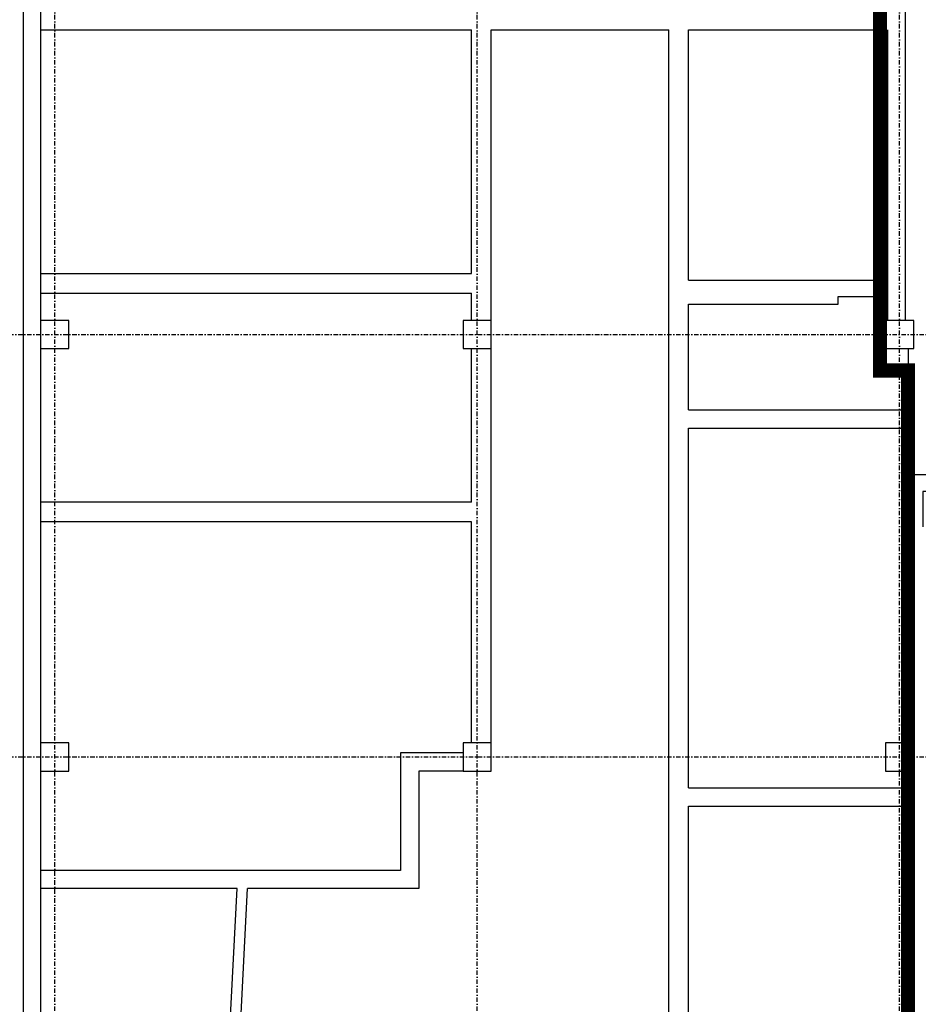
# Model space of a CAD drawing. Header units: centimetres. Extents: x -10729 to 144862, y -4437 to 43656.
# Tile 99 of 148: x 4950 to 6226, y 12559 to 13957. Entities that reach past the tile are written whole.
import ezdxf

# ---------------------------------------------------------------- set-up
doc = ezdxf.new("R2010")
doc.units = ezdxf.units.CM
doc.header["$LTSCALE"] = 0.1
doc.linetypes.add('Kondygnacja  -0_5$0$DIVIDE', pattern=[31.75, 12.7, -6.35, 0, -6.35, 0, -6.35])
doc.linetypes.add('Osie rzutów$0$DASHDOT2', pattern=[12.7, 6.35, -3.175, 0, -3.175])
for name, color, linetype in [('Kondygnacja  -0_5$0$ARCH_ETAPOWANIE', 8, 'Kondygnacja  -0_5$0$DIVIDE'), ('Kondygnacja  -0_5$0$ARCH_MUROWANE_IST', 8, 'Continuous'), ('Kondygnacja  -0_5$0$ARCH_ŻELBET_IST', 8, 'Continuous'), ('Osie rzutów$0$ARCH_INFO_OSIE_IST', 8, 'Osie rzutów$0$DASHDOT2'), ('Osie rzutów$0$ARCH_INFO_OSIE_OPISY_IST', 8, 'Continuous')]:
    doc.layers.add(name, color=color, linetype=linetype)

# ---------------------------------------------------------------- blocks, each defined once
blk = doc.blocks.new('Osie rzutów')
at = {"layer": 'Osie rzutów$0$ARCH_INFO_OSIE_IST', "ltscale": 10}
for p, q in [((5000, 12255), (5000, 14934.6)), ((5600, 12255), (5600, 14934.6)), ((6200, 12255), (6200, 14934.6)), ((4436.04, 13510), (13655, 13510)), ((4436.04, 12910), (7599.14, 12910))]:
    blk.add_line(p, q, dxfattribs=at)

msp = doc.modelspace()

# ---------------------------------------------------------------- linework, layer by layer
at = {"layer": 'Kondygnacja  -0_5$0$ARCH_ETAPOWANIE', "ltscale": 10, "const_width": 20, "elevation": 300}
msp.add_lwpolyline([(4946, 3931), (4946, 5443), (5613, 5443), (5613, 5586), (5809, 5586), (5815, 12220), (6212, 12220), (6212, 13458.874), (6172, 13458.874), (6171.997, 14762.582), (4925, 14762.019), (4925, 14762.019), (8839.196, 14763.787)], dxfattribs=at)
at = {"layer": 'Kondygnacja  -0_5$0$ARCH_MUROWANE_IST', "ltscale": 4}
for p, q in [((6208, 14090), (6208, 13530)), ((4980, 13942.5), (5592, 13942.5)), ((5592, 13596.5), (5592, 13942.5)), ((5620, 13942.5), (5872, 13942.5)), ((5620, 12890), (5620, 13942.5)), ((5872, 12346), (5872, 13942.5)), ((5900, 13942.5), (6171, 13942.5)), ((5900, 13587), (5900, 13942.5)), ((6171, 13587), (6171, 13942.5)), ((6183, 13530), (6183, 13942.5)), ((4980, 13596.5), (5592, 13596.5)), ((5900, 13587), (6169, 13587)), ((4980, 13568.5), (5592, 13568.5)), ((5592, 13530), (5592, 13568.5)), ((6112.796, 13553), (6112.796, 13563.874)), ((6112.796, 13563.874), (6172, 13563.874)), ((6172, 13563.874), (6172, 13458.874)), ((5900, 13553), (6112.796, 13553)), ((5900, 13402.998), (5900, 13553)), ((5592, 13272), (5592, 13490)), ((6212, 13490), (6212, 12221)), ((6172, 13458.874), (6212, 13458.874)), ((5900, 13402.998), (6212, 13402.874)), ((5900, 13377), (6208, 13377)), ((5900, 12866), (5900, 13377)), ((5592, 13272), (4980, 13272)), ((5592, 13244), (4980, 13244)), ((5592, 12930), (5592, 13244)), ((5491, 12916), (5491, 12749)), ((5580, 12916), (5491, 12916)), ((5580, 12890), (5517, 12890)), ((5517, 12890), (5517, 12723)), ((5900, 12866), (6208, 12866)), ((5900, 12346), (5900, 12840)), ((5900, 12840), (6208, 12840)), ((5491, 12749), (4980, 12749)), ((5258.991, 12723), (4980, 12723)), ((5258, 12417.21), (5273.975, 12723)), ((5517, 12723), (5273.975, 12723))]:
    msp.add_line(p, q, dxfattribs=at)
for points in [[(6208, 13236.655), (6208, 13311), (6621, 13311), (6621, 13287), (6233, 13287), (6233, 13236.655)], [(5020, 12290), (5020, 12220), (5039.048, 12220), (5243.318, 12423.694), (5258.991, 12723)]]:
    msp.add_lwpolyline(points, dxfattribs=at)
at = {"layer": 'Kondygnacja  -0_5$0$ARCH_ŻELBET_IST', "ltscale": 4}
for p, q in [((4955, 14755), (4955, 12245)), ((4980, 14730), (4980, 12295))]:
    msp.add_line(p, q, dxfattribs=at)
for points in [[(4980, 13490), (5020, 13490), (5020, 13530), (4980, 13530)], [(5580, 13490), (5620, 13490), (5620, 13530), (5580, 13530)], [(6180, 13490), (6220, 13490), (6220, 13530), (6180, 13530)], [(4980, 12890), (5020, 12890), (5020, 12930), (4980, 12930)], [(5580, 12890), (5620, 12890), (5620, 12930), (5580, 12930)], [(6180, 12890), (6220, 12890), (6220, 12930), (6180, 12930)]]:
    msp.add_lwpolyline(points, close=True, dxfattribs=at)

# ---------------------------------------------------------------- block references
at = {"layer": 'Osie rzutów$0$ARCH_INFO_OSIE_OPISY_IST'}
msp.add_blockref('Osie rzutów', (0, 0), dxfattribs=at)

doc.saveas('drawing.dxf')
